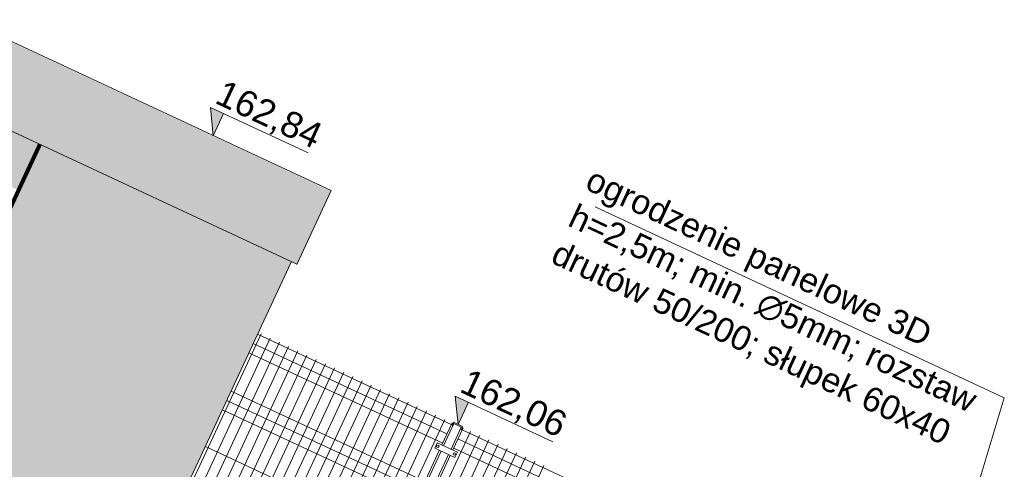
# Model space of a CAD drawing. Header units: millimetres. Extents: x 1962 to 3194, y -795 to -219.
# Tile 108 of 256: x 2363.65 to 2368.51, y -427.53 to -425.31. Entities that reach past the tile are written whole.
import ezdxf

# ---------------------------------------------------------------- set-up
doc = ezdxf.new("R2010")
doc.units = ezdxf.units.MM
doc.layers.get('0').update_dxf_attribs({"lineweight": 5})
for name, color, linetype, lineweight in [('A_elewacje kolorystyka', 252, 'Continuous', 9), ('A_flagi przekrojowe', 92, 'Continuous', 9), ('A_koty wysokośc.', 53, 'Continuous', 9), ('A_ogrodzenie 2_4m', 45, 'Continuous', 9), ('A_widok', 142, 'Continuous', 9)]:
    doc.layers.add(name, color=color, linetype=linetype, lineweight=lineweight)
doc.styles.get("Standard").update_dxf_attribs({"font": 'arial.ttf'})

# ---------------------------------------------------------------- blocks, each defined once
blk = doc.blocks.new('zw$5246')
at = {"layer": 'A_ogrodzenie 2_4m'}
blk.add_lwpolyline([(-0.095, 0.015), (0.015, 0.015), (0.015, -0.015), (-0.095, -0.015), (-0.095, 0.015)], dxfattribs=at)
for centre in [(-0.085, 0), (0.005, 0)]:
    blk.add_circle(centre, 0.006, dxfattribs=at)
blk = doc.blocks.new('zw$CA91')
at = {"layer": 'A_koty wysokośc.'}
h = blk.add_hatch(color=256, dxfattribs=at)
h.dxf.hatch_style = 1
h.paths.add_polyline_path([(-0.448, 0.753), (0, 0), (0, 0.753)])
blk.add_lwpolyline([(2.874, 0.753), (-0.448, 0.753), (0, 0), (0, 0.753)], dxfattribs=at)
blk = doc.blocks.new('zw$607D')
at = {"layer": 'A_elewacje kolorystyka'}
h = blk.add_hatch(color=256, dxfattribs=at)
h.dxf.hatch_style = 1
h.paths.add_polyline_path([(-18.6653, 2.8747), (-6.2693, 2.8747), (-6.2393, 2.8747), (-6.2393, 3.2747), (-18.6953, 3.2747), (-18.6953, 2.8747)])
h = blk.add_hatch(color=9, dxfattribs=at)
h.dxf.hatch_style = 1
h.paths.add_polyline_path([(-8.8383, 2.6273), (-7.6383, 2.6273), (-7.6383, 2.8773), (-8.8383, 2.8773)])
h = blk.add_hatch(color=9, dxfattribs=at)
h.dxf.hatch_style = 1
h.paths.add_polyline_path([(-7.6383, 2.6273), (-7.6383, 1.0273), (-7.6383, 0.0375), (-6.2693, 0.01), (-6.2693, 2.8773), (-7.6383, 2.8773)])
at = {"layer": 'A_elewacje kolorystyka', "color": 251, "const_width": 0.02}
blk.add_lwpolyline([(-7.6383, 2.8773), (-7.6383, 0.0375)], dxfattribs=at)
at = {"layer": 'A_flagi przekrojowe'}
blk.add_lwpolyline([(-2.6152, 2.4966), (-2.7965, 3.7542), (-5.0242, 3.7542)], dxfattribs=at)
at = {"layer": 'A_ogrodzenie 2_4m'}
for p, q in [((-6.2693, 2.4816), (-5.2147, 2.4816)), ((-6.2547, 0.0616), (-6.2547, 2.4916)), ((-6.2047, 0.0616), (-6.2047, 2.4916)), ((-6.1547, 0.0616), (-6.1547, 2.4916)), ((-6.1047, 0.0616), (-6.1047, 2.4916)), ((-6.0547, 0.0616), (-6.0547, 2.4916)), ((-6.0047, 0.0616), (-6.0047, 2.4916)), ((-5.9547, 0.0616), (-5.9547, 2.4916)), ((-5.9047, 0.0616), (-5.9047, 2.4916)), ((-5.8547, 0.0616), (-5.8547, 2.4916)), ((-5.8047, 0.0616), (-5.8047, 2.4916)), ((-5.7547, 0.0616), (-5.7547, 2.4916)), ((-5.7047, 0.0616), (-5.7047, 2.4916)), ((-5.6547, 0.0616), (-5.6547, 2.4916)), ((-5.6047, 0.0616), (-5.6047, 2.4916)), ((-5.5547, 0.0616), (-5.5547, 2.4916)), ((-5.5047, 0.0616), (-5.5047, 2.4916)), ((-5.4547, 0.0616), (-5.4547, 2.4916)), ((-5.4047, 0.0616), (-5.4047, 2.4916)), ((-5.3547, 0.0616), (-5.3547, 2.4916)), ((-5.3047, 0.0616), (-5.3047, 2.4916)), ((-5.2547, 0.0616), (-5.2547, 2.4916)), ((-5.2147, 2.3716), (-5.2147, 2.4916)), ((-5.1547, 2.3716), (-5.1547, 2.4916)), ((-5.1547, 2.4816), (-2.6247, 2.4816)), ((-5.1147, 0.0616), (-5.1147, 2.4916)), ((-5.0647, 0.0616), (-5.0647, 2.4916)), ((-5.0147, 0.0616), (-5.0147, 2.4916)), ((-4.9647, 0.0616), (-4.9647, 2.4916)), ((-4.9147, 0.0616), (-4.9147, 2.4916)), ((-4.8647, 0.0616), (-4.8647, 2.4916)), ((-4.8147, 0.0616), (-4.8147, 2.4916)), ((-4.7647, 0.0616), (-4.7647, 2.4916)), ((-4.7147, 0.0616), (-4.7147, 2.4916)), ((-6.2693, 2.4316), (-5.2147, 2.4316)), ((-5.1547, 2.4316), (-2.6247, 2.4316)), ((-6.2693, 2.3816), (-5.2147, 2.3816)), ((-5.1547, 2.3816), (-2.6247, 2.3816)), ((-5.2147, 1.7116), (-5.2147, 2.3416)), ((-5.1547, 1.7116), (-5.1547, 2.3416)), ((-6.2693, 2.1716), (-5.2147, 2.1716)), ((-6.2693, 2.1216), (-5.2147, 2.1216)), ((-6.2693, 2.0716), (-5.2147, 2.0716)), ((-6.2693, 1.8716), (-5.2147, 1.8716))]:
    blk.add_line(p, q, dxfattribs=at)
blk.add_lwpolyline([(-5.1597, 2.4816), (-5.1647, 2.4816), (-5.1647, 2.4916), (-5.2047, 2.4916), (-5.2047, 2.4816), (-5.2097, 2.4816), (-5.2097, 2.4966), (-5.1597, 2.4966)], close=True, dxfattribs=at)
for points in [[(-5.1647, 2.3716), (-5.1647, 2.4916), (-5.2047, 2.4916), (-5.2047, 2.3716)], [(-5.2047, 2.3416), (-5.2047, 1.7116)], [(-5.1647, 1.7116), (-5.1647, 2.3416)]]:
    blk.add_lwpolyline(points, dxfattribs=at)
at = {"layer": 'A_widok'}
for p, q in [((-6.2393, 3.2773), (-21.2533, 3.2773)), ((-6.2393, 3.2773), (-6.2393, 2.8747)), ((-6.2393, 2.8773), (-21.2533, 2.8773)), ((-6.2693, 2.8747), (-6.2693, 0.01))]:
    blk.add_line(p, q, dxfattribs=at)
at = {"layer": 'A_koty wysokośc.', "xscale": 0.16, "yscale": 0.16, "zscale": 0.16}
for p in [(-6.8807, 3.2773), (-5.1847, 2.4966)]:
    blk.add_blockref('zw$CA91', p, dxfattribs=at)
at = {"layer": 'A_ogrodzenie 2_4m', "xscale": -1, "rotation": 180.0000000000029}
blk.add_blockref('zw$5246', (-5.1447, 2.3566), dxfattribs=at)
at = {"layer": 'A_flagi przekrojowe', "insert": (-5.1143, 3.9334), "char_height": 0.12, "width": 2.295452, "attachment_point": 1}
blk.add_mtext('ogrodzenie panelowe 3D h=2,5m; min. ∅5mm; {\\A1;rozstaw }{\\A1;drutów 50/200; słupek 60x40}', dxfattribs=at)
at = {"layer": 'A_koty wysokośc.', "char_height": 0.128, "attachment_point": 4}
for s, insert, width in [('162,84', (-6.9488, 3.4785), 1.778312), ('162,06', (-5.2529, 2.6978), 0.825285)]:
    blk.add_mtext(s, dxfattribs=dict(at, insert=insert, width=width))

msp = doc.modelspace()

# ---------------------------------------------------------------- block references
at = {"rotation": 335.0218058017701}
msp.add_blockref('zw$607D', (2369.4566, -431.759), dxfattribs=at)

doc.saveas('drawing.dxf')
